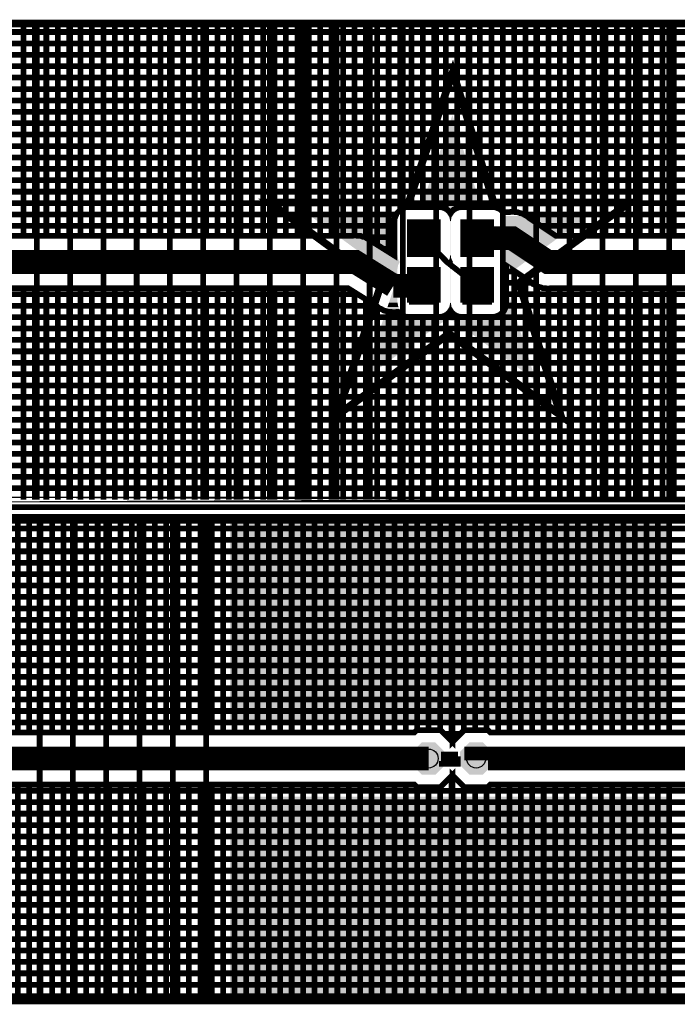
# Model space of a CAD drawing. Extents: x 0.4 to 16.2, y 0.4 to 3.5.
# Tile 14 of 29: x 7.4 to 8.8, y 0.4 to 2.5. Entities that reach past the tile are written whole.
import ezdxf

# ---------------------------------------------------------------- set-up
doc = ezdxf.new("R2010")
doc.units = 0
doc.layers.get('0').update_dxf_attribs({"linetype": 'CONTINUOUS'})
for name, color, linetype in [('2IN618_CMP', 7, 'CONTINUOUS'), ('2IN618_SOL', 4, 'CONTINUOUS'), ('2IN618_STC', 3, 'CONTINUOUS'), ('2IN618_STS', 10, 'CONTINUOUS'), ('3IN927_EXC', 13, 'CONTINUOUS'), ('LAYER_6', 5, 'CONTINUOUS')]:
    doc.layers.add(name, color=color, linetype=linetype)

# ---------------------------------------------------------------- blocks, each defined once
blk = doc.blocks.new('ROUND_23')
blk.add_circle((0, 0), 0.02)
blk = doc.blocks.new('CUSTOM_2')
for points in [[(-0.03, 0.0124), (-0.0124, 0.03), (0.03, 0.0124), (0.0124, 0.03)], [(-0.03, -0.0124), (-0.03, 0.0124), (0.03, -0.0124), (0.03, 0.0124)], [(-0.0124, -0.03), (-0.03, -0.0124), (0.0124, -0.03), (0.03, -0.0124)]]:
    blk.add_solid(points)
blk = doc.blocks.new('RECTANGLE_1')
blk.add_solid([(0.0315, 0.0355), (0.0315, -0.0355), (-0.0315, 0.0355), (-0.0315, -0.0355)])
blk = doc.blocks.new('CUSTOM_6')
for points in [[(-0.034, 0.0141), (-0.0141, 0.034), (0.034, 0.0141), (0.0141, 0.034)], [(-0.034, -0.0141), (-0.034, 0.0141), (0.034, -0.0141), (0.034, 0.0141)], [(-0.0141, -0.034), (-0.034, -0.0141), (0.0141, -0.034), (0.034, -0.0141)]]:
    blk.add_solid(points)
blk = doc.blocks.new('RECTANGLE_8')
blk.add_solid([(0.234, 0.21), (0.234, -0.21), (-0.234, 0.21), (-0.234, -0.21)])
blk = doc.blocks.new('CUSTOM_9')
for points in [[(-0.03, 0.0124), (-0.0124, 0.03), (0.03, 0.0124), (0.0124, 0.03)], [(-0.03, -0.0124), (-0.03, 0.0124), (0.03, -0.0124), (0.03, 0.0124)], [(-0.0124, -0.03), (-0.03, -0.0124), (0.0124, -0.03), (0.03, -0.0124)]]:
    blk.add_solid(points)
blk = doc.blocks.new('RECTANGLE_7')
blk.add_solid([(0.225, 0.21), (0.225, -0.21), (-0.225, 0.21), (-0.225, -0.21)])
blk = doc.blocks.new('CUSTOM_10')
for points in [[(-0.034, 0.0141), (-0.0141, 0.034), (0.034, 0.0141), (0.0141, 0.034)], [(-0.034, -0.0141), (-0.034, 0.0141), (0.034, -0.0141), (0.034, 0.0141)], [(-0.0141, -0.034), (-0.034, -0.0141), (0.0141, -0.034), (0.034, -0.0141)]]:
    blk.add_solid(points)

msp = doc.modelspace()

# ---------------------------------------------------------------- linework, layer by layer
at = {"layer": '2IN618_CMP'}
for points, const_width in [([(9.8543, 2.4661), (6.7143, 2.4661), (6.7143, 2.001), (6.7143, 2.4661)], 0.012), ([(7.3863, 2.4661), (7.3863, 2.0211)], 0.012), ([(7.4103, 2.0211), (7.4103, 2.4661)], 0.012), ([(7.4343, 2.4661), (7.4343, 2.0211)], 0.012), ([(7.4583, 2.0211), (7.4583, 2.4661)], 0.012), ([(7.4823, 2.4661), (7.4823, 2.0211)], 0.012), ([(7.5063, 2.0211), (7.5063, 2.4661)], 0.012), ([(7.5303, 2.4661), (7.5303, 2.0211)], 0.012), ([(7.5543, 2.0211), (7.5543, 2.4661)], 0.012), ([(7.5783, 2.4661), (7.5783, 2.0211)], 0.012), ([(7.6023, 2.0211), (7.6023, 2.4661)], 0.012), ([(7.6263, 2.4661), (7.6263, 2.0211)], 0.012), ([(7.6503, 2.0211), (7.6503, 2.4661)], 0.012), ([(7.6743, 2.4661), (7.6743, 2.0211)], 0.012), ([(7.6983, 2.0211), (7.6983, 2.4661)], 0.012), ([(7.7223, 2.4661), (7.7223, 2.0211)], 0.012), ([(7.7463, 2.0211), (7.7463, 2.4661)], 0.012), ([(7.7703, 2.4661), (7.7703, 2.0211)], 0.012), ([(7.7943, 2.0211), (7.7943, 2.4661)], 0.012), ([(7.8183, 2.4661), (7.8183, 2.0211)], 0.012), ([(7.8423, 2.0211), (7.8423, 2.4661)], 0.012), ([(7.8663, 2.4661), (7.8663, 2.0211)], 0.012), ([(7.8903, 2.0211), (7.8903, 2.4661)], 0.012), ([(7.9143, 2.4661), (7.9143, 2.0211)], 0.012), ([(7.9383, 2.0211), (7.9383, 2.4661)], 0.012), ([(7.9623, 2.4661), (7.9623, 2.0211)], 0.012), ([(7.9863, 2.0211), (7.9863, 2.4661)], 0.012), ([(8.0103, 2.4661), (8.0103, 2.0211)], 0.012), ([(8.0343, 2.0211), (8.0343, 2.4661)], 0.012), ([(8.0583, 2.4661), (8.0583, 2.0211)], 0.012), ([(8.0823, 2.0221), (8.0823, 2.4661)], 0.012), ([(8.1063, 2.0172), (8.1063, 2.4661)], 0.012), ([(8.1303, 2.4661), (8.1303, 2.0022)], 0.012), ([(8.1543, 1.9872), (8.1543, 2.4661)], 0.012), ([(8.1783, 2.4661), (8.1783, 2.0755)], 0.012), ([(8.2023, 2.0816), (8.2023, 2.4661)], 0.012), ([(8.2263, 2.4661), (8.2263, 2.0816)], 0.012), ([(8.2503, 2.0816), (8.2503, 2.4661)], 0.012), ([(8.2743, 2.4661), (8.2743, 2.0781)], 0.012), ([(8.2983, 2.0797), (8.2983, 2.4661)], 0.012), ([(8.3223, 2.4661), (8.3223, 2.0816)], 0.012), ([(8.3463, 2.0816), (8.3463, 2.4661)], 0.012), ([(8.3703, 2.4661), (8.3703, 2.0816)], 0.012), ([(8.3943, 2.0715), (8.3943, 2.4661)], 0.012), ([(8.4183, 2.4661), (8.4183, 2.0714)], 0.012), ([(8.4423, 2.0641), (8.4423, 2.4661)], 0.012), ([(8.4663, 2.4661), (8.4663, 2.0476)], 0.012), ([(8.4903, 2.0316), (8.4903, 2.4661)], 0.012), ([(8.5143, 2.4661), (8.5143, 2.0211)], 0.012), ([(8.5383, 2.0211), (8.5383, 2.4661)], 0.012), ([(8.5623, 2.4661), (8.5623, 2.0211)], 0.012), ([(8.5863, 2.0211), (8.5863, 2.4661)], 0.012), ([(8.6103, 2.4661), (8.6103, 2.0211)], 0.012), ([(8.6343, 2.0211), (8.6343, 2.4661)], 0.012), ([(8.6583, 2.4661), (8.6583, 2.0211)], 0.012), ([(8.6823, 2.0211), (8.6823, 2.4661)], 0.012), ([(8.7063, 2.4661), (8.7063, 2.0211)], 0.012), ([(8.7303, 2.0211), (8.7303, 2.4661)], 0.012), ([(8.7543, 2.4661), (8.7543, 2.0211)], 0.012), ([(6.7143, 2.4501), (9.8543, 2.4501)], 0.012), ([(9.8543, 2.4261), (6.7143, 2.4261)], 0.012), ([(6.7143, 2.4021), (9.8543, 2.4021)], 0.012), ([(9.8543, 2.3781), (6.7143, 2.3781)], 0.012), ([(6.7143, 2.3541), (9.8543, 2.3541)], 0.012), ([(9.8543, 2.3301), (6.7143, 2.3301)], 0.012), ([(6.7143, 2.3061), (9.8543, 2.3061)], 0.012), ([(9.8543, 2.2821), (6.7143, 2.2821)], 0.012), ([(6.7143, 2.2581), (9.8543, 2.2581)], 0.012), ([(9.8543, 2.2341), (6.7143, 2.2341)], 0.012), ([(6.7143, 2.2101), (9.8543, 2.2101)], 0.012), ([(9.8543, 2.1861), (6.7143, 2.1861)], 0.012), ([(6.7143, 2.1621), (9.8543, 2.1621)], 0.012), ([(9.8543, 2.1381), (6.7143, 2.1381)], 0.012), ([(6.7143, 2.1141), (9.8543, 2.1141)], 0.012), ([(6.7143, 2.0901), (9.8543, 2.0901)], 0.012), ([(8.1703, 2.0661), (6.7143, 2.0661)], 0.012), ([(8.1041, 2.0186), (8.1095, 2.0152), (8.1154, 2.0127), (8.1187, 2.0094), (8.1668, 1.9794), (8.1668, 2.0576), (8.1714, 2.0686), (8.1798, 2.077), (8.1908, 2.0816), (8.2657, 2.0816), (8.2768, 2.077), (8.2843, 2.0696), (8.2918, 2.077), (8.3028, 2.0816), (8.3777, 2.0816), (8.3887, 2.077), (8.3947, 2.0711), (8.4088, 2.0711), (8.4142, 2.0722), (8.4197, 2.0711), (8.4252, 2.0711), (8.4303, 2.069), (8.4357, 2.068), (8.4403, 2.0649), (8.4454, 2.0627), (8.4493, 2.0589), (8.5059, 2.0211), (9.7744, 2.0211)], 0.012), ([(9.8543, 2.0661), (8.4384, 2.0661)], 0.012), ([(6.7143, 2.0421), (8.1668, 2.0421)], 0.012), ([(6.7394, 2.0261), (6.7891, 2.0261), (6.7941, 2.0211), (8.078, 2.0211), (8.0826, 2.0222), (8.0888, 2.0211), (8.0952, 2.0211), (8.0995, 2.0193), (8.1041, 2.0186)], 0.012), ([(9.8143, 1.9661), (8.4893, 1.9661), (8.4143, 2.0161), (8.3403, 2.0161)], 0.05), ([(8.4744, 2.0421), (9.8543, 2.0421)], 0.012), ([(8.1668, 2.0181), (8.1048, 2.0181)], 0.012), ([(8.3403, 1.9161), (8.2768, 1.9661), (8.2283, 2.0161)], 0.012), ([(8.1643, 1.9161), (8.0843, 1.9661), (6.7643, 1.9661)], 0.05), ([(8.1432, 1.9941), (8.1668, 1.9941)], 0.012), ([(6.7941, 1.9111), (8.0685, 1.9111), (8.1298, 1.8728), (8.1331, 1.8695), (8.139, 1.8671), (8.1444, 1.8637), (8.149, 1.8629), (8.1533, 1.8611), (8.1597, 1.8611), (8.166, 1.8601), (8.1705, 1.8611), (8.1739, 1.8611), (8.1798, 1.8552), (8.1908, 1.8506), (8.2657, 1.8506), (8.2768, 1.8552), (8.2843, 1.8627), (8.2918, 1.8552), (8.3028, 1.8506), (8.3777, 1.8506), (8.3887, 1.8552), (8.3972, 1.8636), (8.4017, 1.8747), (8.4017, 1.9576), (8.4013, 1.9587), (8.4542, 1.9234), (8.4581, 1.9195), (8.4632, 1.9174), (8.4679, 1.9143), (8.4732, 1.9132), (8.4783, 1.9111), (8.4839, 1.9111), (8.4893, 1.91), (8.4947, 1.9111), (9.7744, 1.9111)], 0.012), ([(8.4201, 1.9461), (8.4017, 1.9461)], 0.012), ([(8.4183, 1.4661), (8.4183, 1.9474)], 0.012), ([(8.1643, 1.9161), (8.2283, 1.9161)], 0.05), ([(8.4555, 1.9221), (8.4017, 1.9221)], 0.012), ([(8.4423, 1.4661), (8.4423, 1.9314)], 0.012), ([(7.3863, 1.9111), (7.3863, 1.4661)], 0.012), ([(7.4103, 1.4661), (7.4103, 1.9111)], 0.012), ([(7.4343, 1.9111), (7.4343, 1.4661)], 0.012), ([(7.4583, 1.4661), (7.4583, 1.9111)], 0.012), ([(7.4823, 1.9111), (7.4823, 1.4661)], 0.012), ([(7.5063, 1.4661), (7.5063, 1.9111)], 0.012), ([(7.5303, 1.9111), (7.5303, 1.4661)], 0.012), ([(7.5543, 1.4661), (7.5543, 1.9111)], 0.012), ([(7.5783, 1.9111), (7.5783, 1.4661)], 0.012), ([(7.6023, 1.4661), (7.6023, 1.9111)], 0.012), ([(7.6263, 1.9111), (7.6263, 1.4661)], 0.012), ([(7.6503, 1.4661), (7.6503, 1.9111)], 0.012), ([(7.6743, 1.9111), (7.6743, 1.4661)], 0.012), ([(7.6983, 1.4661), (7.6983, 1.9111)], 0.012), ([(7.7223, 1.9111), (7.7223, 1.4661)], 0.012), ([(7.7463, 1.4661), (7.7463, 1.9111)], 0.012), ([(7.7703, 1.9111), (7.7703, 1.4661)], 0.012), ([(7.7943, 1.4661), (7.7943, 1.9111)], 0.012), ([(7.8183, 1.9111), (7.8183, 1.4661)], 0.012), ([(7.8423, 1.4661), (7.8423, 1.9111)], 0.012), ([(7.8663, 1.9111), (7.8663, 1.4661)], 0.012), ([(7.8903, 1.4661), (7.8903, 1.9111)], 0.012), ([(7.9143, 1.9111), (7.9143, 1.4661)], 0.012), ([(7.9383, 1.4661), (7.9383, 1.9111)], 0.012), ([(7.9623, 1.9111), (7.9623, 1.4661)], 0.012), ([(7.9863, 1.4661), (7.9863, 1.9111)], 0.012), ([(8.0103, 1.9111), (8.0103, 1.4661)], 0.012), ([(8.0343, 1.4661), (8.0343, 1.9111)], 0.012), ([(8.0583, 1.9111), (8.0583, 1.4661)], 0.012), ([(8.0823, 1.9025), (8.0823, 1.4661)], 0.012), ([(8.4663, 1.9154), (8.4663, 1.4661)], 0.012), ([(8.4903, 1.4661), (8.4903, 1.9102)], 0.012), ([(8.5143, 1.9111), (8.5143, 1.4661)], 0.012), ([(8.5383, 1.4661), (8.5383, 1.9111)], 0.012), ([(8.5623, 1.9111), (8.5623, 1.4661)], 0.012), ([(8.5863, 1.4661), (8.5863, 1.9111)], 0.012), ([(8.6103, 1.9111), (8.6103, 1.4661)], 0.012), ([(8.6343, 1.4661), (8.6343, 1.9111)], 0.012), ([(8.6583, 1.9111), (8.6583, 1.4661)], 0.012), ([(8.6823, 1.4661), (8.6823, 1.9111)], 0.012), ([(8.7063, 1.9111), (8.7063, 1.4661)], 0.012), ([(8.7303, 1.4661), (8.7303, 1.9111)], 0.012), ([(8.7543, 1.9111), (8.7543, 1.4661)], 0.012), ([(6.7143, 1.8981), (8.0893, 1.8981)], 0.012), ([(8.1063, 1.4661), (8.1063, 1.8875)], 0.012), ([(8.4017, 1.8981), (9.8543, 1.8981)], 0.012), ([(8.1277, 1.8741), (6.7143, 1.8741)], 0.012), ([(8.1303, 1.4661), (8.1303, 1.8723)], 0.012), ([(8.1543, 1.8611), (8.1543, 1.4661)], 0.012), ([(8.3943, 1.8607), (8.3943, 1.4661)], 0.012), ([(9.8543, 1.8741), (8.4015, 1.8741)], 0.012), ([(9.8543, 1.8501), (6.7143, 1.8501)], 0.012), ([(8.1783, 1.4661), (8.1783, 1.8567)], 0.012), ([(8.2023, 1.8506), (8.2023, 1.4661)], 0.012), ([(8.2263, 1.4661), (8.2263, 1.8506)], 0.012), ([(8.2503, 1.8506), (8.2503, 1.4661)], 0.012), ([(8.2743, 1.4661), (8.2743, 1.8542)], 0.012), ([(8.2983, 1.8525), (8.2983, 1.4661)], 0.012), ([(8.3223, 1.4661), (8.3223, 1.8506)], 0.012), ([(8.3463, 1.8506), (8.3463, 1.4661)], 0.012), ([(8.3703, 1.4661), (8.3703, 1.8506)], 0.012), ([(6.7143, 1.8261), (9.8543, 1.8261)], 0.012), ([(9.8543, 1.8021), (6.7143, 1.8021)], 0.012), ([(6.7143, 1.7781), (9.8543, 1.7781)], 0.012), ([(9.8543, 1.7541), (6.7143, 1.7541)], 0.012), ([(6.7143, 1.7301), (9.8543, 1.7301)], 0.012), ([(9.8543, 1.7061), (6.7143, 1.7061)], 0.012), ([(6.7143, 1.6821), (9.8543, 1.6821)], 0.012), ([(9.8543, 1.6581), (6.7143, 1.6581)], 0.012), ([(6.7143, 1.6341), (9.8543, 1.6341)], 0.012), ([(9.8543, 1.6101), (6.7143, 1.6101)], 0.012), ([(6.7143, 1.5861), (9.8543, 1.5861)], 0.012), ([(9.8543, 1.5621), (6.7143, 1.5621)], 0.012), ([(6.7143, 1.5381), (9.8543, 1.5381)], 0.012), ([(9.8543, 1.5141), (6.7143, 1.5141)], 0.012), ([(6.7143, 1.4901), (9.8543, 1.4901)], 0.012), ([(6.7143, 1.4661), (9.8543, 1.4661), (6.7143, 1.4661)], 0.012), ([(5.6703, 1.4212), (8.2883, 1.4212), (8.2883, 0.956), (8.2631, 0.9812), (8.2134, 0.9812), (8.2084, 0.9762), (7.1714, 0.9762)], 0.012), ([(5.6703, 1.4052), (8.2883, 1.4052)], 0.012), ([(7.3743, 1.4212), (7.3743, 0.9762)], 0.012), ([(7.3983, 0.9762), (7.3983, 1.4212)], 0.012), ([(7.4223, 1.4212), (7.4223, 0.9762)], 0.012), ([(7.4463, 0.9762), (7.4463, 1.4212)], 0.012), ([(7.4703, 1.4212), (7.4703, 0.9762)], 0.012), ([(7.4943, 0.9762), (7.4943, 1.4212)], 0.012), ([(7.5183, 1.4212), (7.5183, 0.9762)], 0.012), ([(7.5423, 0.9762), (7.5423, 1.4212)], 0.012), ([(7.5663, 1.4212), (7.5663, 0.9762)], 0.012), ([(7.5903, 0.9762), (7.5903, 1.4212)], 0.012), ([(7.6143, 1.4212), (7.6143, 0.9762)], 0.012), ([(7.6383, 0.9762), (7.6383, 1.4212)], 0.012), ([(7.6623, 1.4212), (7.6623, 0.9762)], 0.012), ([(7.6863, 0.9762), (7.6863, 1.4212)], 0.012), ([(7.7103, 1.4212), (7.7103, 0.9762)], 0.012), ([(7.7343, 0.9762), (7.7343, 1.4212)], 0.012), ([(7.7583, 1.4212), (7.7583, 0.9762)], 0.012), ([(7.7823, 0.9762), (7.7823, 1.4212)], 0.012), ([(7.8063, 1.4212), (7.8063, 0.9762)], 0.012), ([(7.8303, 0.9762), (7.8303, 1.4212)], 0.012), ([(7.8543, 1.4212), (7.8543, 0.9762)], 0.012), ([(7.8783, 0.9762), (7.8783, 1.4212)], 0.012), ([(7.9023, 1.4212), (7.9023, 0.9762)], 0.012), ([(7.9263, 0.9762), (7.9263, 1.4212)], 0.012), ([(7.9503, 1.4212), (7.9503, 0.9762)], 0.012), ([(7.9743, 0.9762), (7.9743, 1.4212)], 0.012), ([(7.9983, 1.4212), (7.9983, 0.9762)], 0.012), ([(8.0223, 0.9762), (8.0223, 1.4212)], 0.012), ([(8.0463, 1.4212), (8.0463, 0.9762)], 0.012), ([(8.0703, 0.9762), (8.0703, 1.4212)], 0.012), ([(8.0943, 1.4212), (8.0943, 0.9762)], 0.012), ([(8.1183, 0.9762), (8.1183, 1.4212)], 0.012), ([(8.1423, 1.4212), (8.1423, 0.9762)], 0.012), ([(8.1663, 0.9762), (8.1663, 1.4212)], 0.012), ([(8.1903, 1.4212), (8.1903, 0.9762)], 0.012), ([(8.2143, 0.9812), (8.2143, 1.4212)], 0.012), ([(8.2383, 1.4212), (8.2383, 0.9812)], 0.012), ([(8.2623, 0.9812), (8.2623, 1.4212)], 0.012), ([(8.2863, 1.4212), (8.2863, 0.958)], 0.012), ([(9.4351, 0.9762), (8.3681, 0.9762), (8.3631, 0.9812), (8.3134, 0.9812), (8.2883, 0.956), (8.2883, 1.4212), (10.9063, 1.4212)], 0.012), ([(8.2883, 0.956), (8.2883, 1.4212)], 0.012), ([(8.2883, 1.4052), (10.9063, 1.4052)], 0.012), ([(8.3123, 1.4212), (8.3123, 0.98)], 0.012), ([(8.3363, 0.9812), (8.3363, 1.4212)], 0.012), ([(8.3603, 1.4212), (8.3603, 0.9812)], 0.012), ([(8.3843, 0.9762), (8.3843, 1.4212)], 0.012), ([(8.4083, 1.4212), (8.4083, 0.9762)], 0.012), ([(8.4323, 0.9762), (8.4323, 1.4212)], 0.012), ([(8.4563, 1.4212), (8.4563, 0.9762)], 0.012), ([(8.4803, 0.9762), (8.4803, 1.4212)], 0.012), ([(8.5043, 1.4212), (8.5043, 0.9762)], 0.012), ([(8.5283, 0.9762), (8.5283, 1.4212)], 0.012), ([(8.5523, 1.4212), (8.5523, 0.9762)], 0.012), ([(8.5763, 0.9762), (8.5763, 1.4212)], 0.012), ([(8.6003, 1.4212), (8.6003, 0.9762)], 0.012), ([(8.6243, 0.9762), (8.6243, 1.4212)], 0.012), ([(8.6483, 1.4212), (8.6483, 0.9762)], 0.012), ([(8.6723, 0.9762), (8.6723, 1.4212)], 0.012), ([(8.6963, 1.4212), (8.6963, 0.9762)], 0.012), ([(8.7203, 0.9762), (8.7203, 1.4212)], 0.012), ([(8.7443, 1.4212), (8.7443, 0.9762)], 0.012), ([(5.6703, 1.3812), (8.2883, 1.3812)], 0.012), ([(8.2883, 1.3812), (10.9063, 1.3812)], 0.012), ([(8.2883, 1.3572), (5.6703, 1.3572)], 0.012), ([(10.9063, 1.3572), (8.2883, 1.3572)], 0.012), ([(5.6703, 1.3332), (8.2883, 1.3332)], 0.012), ([(8.2883, 1.3332), (10.9063, 1.3332)], 0.012), ([(8.2883, 1.3092), (5.6703, 1.3092)], 0.012), ([(10.9063, 1.3092), (8.2883, 1.3092)], 0.012), ([(5.6703, 1.2852), (8.2883, 1.2852)], 0.012), ([(8.2883, 1.2852), (10.9063, 1.2852)], 0.012), ([(8.2883, 1.2612), (5.6703, 1.2612)], 0.012), ([(10.9063, 1.2612), (8.2883, 1.2612)], 0.012), ([(5.6703, 1.2372), (8.2883, 1.2372)], 0.012), ([(8.2883, 1.2372), (10.9063, 1.2372)], 0.012), ([(8.2883, 1.2132), (5.6703, 1.2132)], 0.012), ([(10.9063, 1.2132), (8.2883, 1.2132)], 0.012), ([(5.6703, 1.1892), (8.2883, 1.1892)], 0.012), ([(8.2883, 1.1892), (10.9063, 1.1892)], 0.012), ([(8.2883, 1.1652), (5.6703, 1.1652)], 0.012), ([(10.9063, 1.1652), (8.2883, 1.1652)], 0.012), ([(5.6703, 1.1412), (8.2883, 1.1412)], 0.012), ([(8.2883, 1.1412), (10.9063, 1.1412)], 0.012), ([(8.2883, 1.1172), (5.6703, 1.1172)], 0.012), ([(10.9063, 1.1172), (8.2883, 1.1172)], 0.012), ([(5.6703, 1.0932), (8.2883, 1.0932)], 0.012), ([(8.2883, 1.0932), (10.9063, 1.0932)], 0.012), ([(8.2883, 1.0692), (5.6703, 1.0692)], 0.012), ([(10.9063, 1.0692), (8.2883, 1.0692)], 0.012), ([(5.6703, 1.0452), (8.2883, 1.0452)], 0.012), ([(8.2883, 1.0452), (10.9063, 1.0452)], 0.012), ([(8.2883, 1.0212), (7.141, 1.0212)], 0.012), ([(9.4813, 1.0212), (8.2883, 1.0212)], 0.012), ([(8.2383, 0.9212), (7.1393, 0.9212), (7.1083, 0.9762), (7.0353, 0.9762)], 0.05), ([(7.1596, 0.9972), (8.2883, 0.9972)], 0.012), ([(8.2883, 0.9972), (9.4798, 0.9972)], 0.012), ([(8.2883, 0.9732), (8.2711, 0.9732)], 0.012), ([(8.3054, 0.9732), (8.2883, 0.9732)], 0.012), ([(8.3, 0.93), (8.27, 0.93), (8.27, 0.92), (8.3, 0.92), (8.3, 0.91), (8.26, 0.91)], 0.012), ([(9.4633, 0.8762), (9.4383, 0.9212), (8.3383, 0.9212), (8.3383, 0.9172)], 0.05), ([(7.1426, 0.8662), (8.2084, 0.8662), (8.2134, 0.8612), (8.2631, 0.8612), (8.2883, 0.8863), (8.2883, 0.4212)], 0.012), ([(8.2883, 0.8863), (8.2883, 0.4212), (10.9063, 0.4212), (8.2883, 0.4212), (8.2883, 0.8863), (8.3134, 0.8612), (8.3631, 0.8612), (8.3681, 0.8662), (9.4059, 0.8662)], 0.012), ([(7.3743, 0.4212), (7.3743, 0.8662)], 0.012), ([(7.3983, 0.8662), (7.3983, 0.4212)], 0.012), ([(7.4223, 0.4212), (7.4223, 0.8662)], 0.012), ([(7.4463, 0.8662), (7.4463, 0.4212)], 0.012), ([(7.4703, 0.4212), (7.4703, 0.8662)], 0.012), ([(7.4943, 0.8662), (7.4943, 0.4212)], 0.012), ([(7.5183, 0.4212), (7.5183, 0.8662)], 0.012), ([(7.5423, 0.8662), (7.5423, 0.4212)], 0.012), ([(7.5663, 0.4212), (7.5663, 0.8662)], 0.012), ([(7.5903, 0.8662), (7.5903, 0.4212)], 0.012), ([(7.6143, 0.4212), (7.6143, 0.8662)], 0.012), ([(7.6383, 0.8662), (7.6383, 0.4212)], 0.012), ([(7.6623, 0.4212), (7.6623, 0.8662)], 0.012), ([(7.6863, 0.8662), (7.6863, 0.4212)], 0.012), ([(7.7103, 0.4212), (7.7103, 0.8662)], 0.012), ([(7.7343, 0.8662), (7.7343, 0.4212)], 0.012), ([(7.7583, 0.4212), (7.7583, 0.8662)], 0.012), ([(7.7823, 0.8662), (7.7823, 0.4212)], 0.012), ([(7.8063, 0.4212), (7.8063, 0.8662)], 0.012), ([(7.8303, 0.8662), (7.8303, 0.4212)], 0.012), ([(7.8543, 0.4212), (7.8543, 0.8662)], 0.012), ([(7.8783, 0.8662), (7.8783, 0.4212)], 0.012), ([(7.9023, 0.4212), (7.9023, 0.8662)], 0.012), ([(7.9263, 0.8662), (7.9263, 0.4212)], 0.012), ([(7.9503, 0.4212), (7.9503, 0.8662)], 0.012), ([(7.9743, 0.8662), (7.9743, 0.4212)], 0.012), ([(7.9983, 0.4212), (7.9983, 0.8662)], 0.012), ([(8.0223, 0.8662), (8.0223, 0.4212)], 0.012), ([(8.0463, 0.4212), (8.0463, 0.8662)], 0.012), ([(8.0703, 0.8662), (8.0703, 0.4212)], 0.012), ([(8.0943, 0.4212), (8.0943, 0.8662)], 0.012), ([(8.1183, 0.8662), (8.1183, 0.4212)], 0.012), ([(8.1423, 0.4212), (8.1423, 0.8662)], 0.012), ([(8.1663, 0.8662), (8.1663, 0.4212)], 0.012), ([(8.1903, 0.4212), (8.1903, 0.8662)], 0.012), ([(8.2883, 0.8772), (8.2791, 0.8772)], 0.012), ([(8.2863, 0.4212), (8.2863, 0.8843)], 0.012), ([(8.2883, 0.8772), (8.2974, 0.8772)], 0.012), ([(8.3843, 0.4212), (8.3843, 0.8662)], 0.012), ([(8.4083, 0.8662), (8.4083, 0.4212)], 0.012), ([(8.4323, 0.4212), (8.4323, 0.8662)], 0.012), ([(8.4563, 0.8662), (8.4563, 0.4212)], 0.012), ([(8.4803, 0.4212), (8.4803, 0.8662)], 0.012), ([(8.5043, 0.8662), (8.5043, 0.4212)], 0.012), ([(8.5283, 0.4212), (8.5283, 0.8662)], 0.012), ([(8.5523, 0.8662), (8.5523, 0.4212)], 0.012), ([(8.5763, 0.4212), (8.5763, 0.8662)], 0.012), ([(8.6003, 0.8662), (8.6003, 0.4212)], 0.012), ([(8.6243, 0.4212), (8.6243, 0.8662)], 0.012), ([(8.6483, 0.8662), (8.6483, 0.4212)], 0.012), ([(8.6723, 0.4212), (8.6723, 0.8662)], 0.012), ([(8.6963, 0.8662), (8.6963, 0.4212)], 0.012), ([(8.7203, 0.4212), (8.7203, 0.8662)], 0.012), ([(8.7443, 0.8662), (8.7443, 0.4212)], 0.012), ([(8.2883, 0.8532), (7.0967, 0.8532)], 0.012), ([(8.2143, 0.8612), (8.2143, 0.4212)], 0.012), ([(8.2383, 0.4212), (8.2383, 0.8612)], 0.012), ([(8.2623, 0.8612), (8.2623, 0.4212)], 0.012), ([(9.4131, 0.8532), (8.2883, 0.8532)], 0.012), ([(8.3123, 0.8623), (8.3123, 0.4212)], 0.012), ([(8.3363, 0.4212), (8.3363, 0.8612)], 0.012), ([(8.3603, 0.8612), (8.3603, 0.4212)], 0.012), ([(7.0944, 0.8292), (8.2883, 0.8292)], 0.012), ([(9.433, 0.8292), (8.2883, 0.8292)], 0.012), ([(5.6703, 0.8052), (8.2883, 0.8052)], 0.012), ([(8.2883, 0.8052), (10.9063, 0.8052)], 0.012), ([(8.2883, 0.7812), (5.6703, 0.7812)], 0.012), ([(10.9063, 0.7812), (8.2883, 0.7812)], 0.012), ([(5.6703, 0.7572), (8.2883, 0.7572)], 0.012), ([(8.2883, 0.7572), (10.9063, 0.7572)], 0.012), ([(8.2883, 0.7332), (5.6703, 0.7332)], 0.012), ([(10.9063, 0.7332), (8.2883, 0.7332)], 0.012), ([(5.6703, 0.7092), (8.2883, 0.7092)], 0.012), ([(8.2883, 0.7092), (10.9063, 0.7092)], 0.012), ([(8.2883, 0.6852), (5.6703, 0.6852)], 0.012), ([(10.9063, 0.6852), (8.2883, 0.6852)], 0.012), ([(5.6703, 0.6612), (8.2883, 0.6612)], 0.012), ([(8.2883, 0.6612), (10.9063, 0.6612)], 0.012), ([(8.2883, 0.6372), (5.6703, 0.6372)], 0.012), ([(10.9063, 0.6372), (8.2883, 0.6372)], 0.012), ([(5.6703, 0.6132), (8.2883, 0.6132)], 0.012), ([(8.2883, 0.6132), (10.9063, 0.6132)], 0.012), ([(8.2883, 0.5892), (5.6703, 0.5892)], 0.012), ([(10.9063, 0.5892), (8.2883, 0.5892)], 0.012), ([(5.6703, 0.5652), (8.2883, 0.5652)], 0.012), ([(8.2883, 0.5652), (10.9063, 0.5652)], 0.012), ([(8.2883, 0.5412), (5.6703, 0.5412)], 0.012), ([(10.9063, 0.5412), (8.2883, 0.5412)], 0.012), ([(5.6703, 0.5172), (8.2883, 0.5172)], 0.012), ([(8.2883, 0.5172), (10.9063, 0.5172)], 0.012), ([(8.2883, 0.4932), (5.6703, 0.4932)], 0.012), ([(10.9063, 0.4932), (8.2883, 0.4932)], 0.012), ([(5.6703, 0.4692), (8.2883, 0.4692)], 0.012), ([(8.2883, 0.4692), (10.9063, 0.4692)], 0.012), ([(8.2883, 0.4452), (5.6703, 0.4452)], 0.012), ([(10.9063, 0.4452), (8.2883, 0.4452)], 0.012), ([(5.6703, 0.4212), (8.2883, 0.4212), (5.6703, 0.4212)], 0.012)]:
    msp.add_lwpolyline(points, dxfattribs=dict(at, const_width=const_width))
at = {"layer": '2IN618_SOL', "const_width": 0.012}
for points in [[(7.4143, 1.4661), (7.4143, 2.4661)], [(7.4843, 2.4661), (7.4843, 1.4661)], [(7.5543, 1.4661), (7.5543, 2.4661)], [(7.6243, 2.4661), (7.6243, 1.4661)], [(7.6943, 1.4661), (7.6943, 2.4661)], [(7.7643, 2.4661), (7.7643, 1.4661)], [(7.8343, 1.4661), (7.8343, 2.4661)], [(7.9043, 2.4661), (7.9043, 1.4661)], [(7.9743, 1.4661), (7.9743, 2.4661)], [(8.0443, 2.4661), (8.0443, 1.4661)], [(8.1143, 1.4661), (8.1143, 2.4661)], [(8.1843, 2.4661), (8.1843, 1.4661)], [(8.2543, 1.4661), (8.2543, 2.4661)], [(8.3243, 2.4661), (8.3243, 1.4661)], [(8.3943, 1.4661), (8.3943, 2.4661)], [(8.4643, 2.4661), (8.4643, 1.4661)], [(8.5343, 1.4661), (8.5343, 2.4661)], [(8.6043, 2.4661), (8.6043, 1.4661)], [(8.6743, 1.4661), (8.6743, 2.4661)], [(8.7443, 2.4661), (8.7443, 1.4661)], [(7.4203, 1.4173), (7.4203, 0.4173)], [(7.4903, 0.4171), (7.4903, 1.4171)], [(7.5603, 1.4169), (7.5603, 0.4169)], [(7.6303, 0.4167), (7.6303, 1.4167)], [(7.7003, 1.4165), (7.7003, 0.4165)], [(7.7703, 0.4163), (7.7703, 1.4163)]]:
    msp.add_lwpolyline(points, dxfattribs=at)
at = {"layer": '2IN618_STC'}
for points, const_width in [([(8.0453, 1.6431), (8.1383, 1.9191), (7.9043, 2.0911), (8.1963, 2.0911), (8.2893, 2.3661), (8.3753, 2.0911), (8.6603, 2.0911), (8.4283, 1.9221), (8.5163, 1.6431), (8.2813, 1.8151), (8.0453, 1.6431)], 0.016), ([(8.2596, 1.9808), (8.197, 1.9808), (8.197, 2.0514), (8.2596, 2.0514), (8.2596, 1.9808)], 0.0085), ([(8.197, 2.048), (8.2596, 2.048)], 0.0085), ([(8.3716, 1.9808), (8.309, 1.9808), (8.309, 2.0514), (8.3716, 2.0514), (8.3716, 1.9808)], 0.0085), ([(8.309, 2.048), (8.3716, 2.048)], 0.0085), ([(8.2596, 2.0396), (8.197, 2.0396)], 0.0085), ([(8.197, 2.0312), (8.2596, 2.0312)], 0.0085), ([(8.3716, 2.0396), (8.309, 2.0396)], 0.0085), ([(8.309, 2.0312), (8.3716, 2.0312)], 0.0085), ([(8.2596, 2.0228), (8.197, 2.0228)], 0.0085), ([(8.197, 2.0144), (8.2596, 2.0144)], 0.0085), ([(8.2596, 2.006), (8.197, 2.006)], 0.0085), ([(8.3716, 2.0228), (8.309, 2.0228)], 0.0085), ([(8.309, 2.0144), (8.3716, 2.0144)], 0.0085), ([(8.3716, 2.006), (8.309, 2.006)], 0.0085), ([(8.197, 1.9976), (8.2596, 1.9976)], 0.0085), ([(8.2596, 1.9892), (8.197, 1.9892)], 0.0085), ([(8.309, 1.9976), (8.3716, 1.9976)], 0.0085), ([(8.3716, 1.9892), (8.309, 1.9892)], 0.0085), ([(8.197, 1.8808), (8.197, 1.9514), (8.2596, 1.9514), (8.2596, 1.8808)], 0.0085), ([(8.197, 1.948), (8.2596, 1.948)], 0.0085), ([(8.309, 1.8808), (8.309, 1.9514), (8.3716, 1.9514), (8.3716, 1.8808)], 0.0085), ([(8.309, 1.948), (8.3716, 1.948)], 0.0085), ([(8.2596, 1.9396), (8.197, 1.9396)], 0.0085), ([(8.197, 1.9312), (8.2596, 1.9312)], 0.0085), ([(8.2596, 1.9228), (8.197, 1.9228)], 0.0085), ([(8.3716, 1.9396), (8.309, 1.9396)], 0.0085), ([(8.309, 1.9312), (8.3716, 1.9312)], 0.0085), ([(8.3716, 1.9228), (8.309, 1.9228)], 0.0085), ([(8.197, 1.9144), (8.2596, 1.9144)], 0.0085), ([(8.2596, 1.906), (8.197, 1.906)], 0.0085), ([(8.309, 1.9144), (8.3716, 1.9144)], 0.0085), ([(8.3716, 1.906), (8.309, 1.906)], 0.0085), ([(8.197, 1.8976), (8.2596, 1.8976)], 0.0085), ([(8.2596, 1.8892), (8.197, 1.8892)], 0.0085), ([(8.309, 1.8976), (8.3716, 1.8976)], 0.0085), ([(8.3716, 1.8892), (8.309, 1.8892)], 0.0085), ([(8.197, 1.8808), (8.2596, 1.8808)], 0.0085), ([(8.309, 1.8808), (8.3716, 1.8808)], 0.0085)]:
    msp.add_lwpolyline(points, dxfattribs=dict(at, const_width=const_width))
for points in [[(8.223, 2.0827), (8.2883, 2.2756), (8.3486, 2.0827), (8.2883, 2.2756)], [(8.2197, 2.0756), (8.2228, 2.0821), (8.3519, 2.0756), (8.3489, 2.0821)], [(8.2228, 2.0821), (8.223, 2.0827), (8.3489, 2.0821), (8.3486, 2.0827)], [(8.2689, 2.0738), (8.2596, 2.0756), (8.2997, 2.0738), (8.309, 2.0756)], [(8.2767, 2.0685), (8.2689, 2.0738), (8.2919, 2.0685), (8.2997, 2.0738)], [(7.9974, 2.0574), (7.9897, 2.0631), (8.1735, 2.0574), (8.1758, 2.0631)], [(8.0056, 2.0514), (7.9974, 2.0574), (8.1728, 2.0514), (8.1735, 2.0574)], [(8.1016, 1.9808), (8.0056, 2.0514), (8.1728, 1.9808), (8.1728, 2.0514)], [(8.282, 2.0607), (8.2767, 2.0685), (8.2866, 2.0607), (8.2919, 2.0685)], [(8.2838, 2.0514), (8.282, 2.0607), (8.2848, 2.0514), (8.2866, 2.0607)], [(8.2838, 1.9808), (8.2838, 2.0514), (8.2848, 1.9808), (8.2848, 2.0514)], [(8.3951, 2.0574), (8.3928, 2.0631), (8.5665, 2.0574), (8.5743, 2.0631)], [(8.3958, 2.0514), (8.3951, 2.0574), (8.5582, 2.0514), (8.5665, 2.0574)], [(8.3958, 1.9808), (8.3958, 2.0514), (8.4613, 1.9808), (8.5582, 2.0514)], [(8.1122, 1.973), (8.1016, 1.9808), (8.174, 1.973), (8.1728, 1.9808)], [(8.1216, 1.9661), (8.1122, 1.973), (8.1777, 1.9661), (8.174, 1.973)], [(8.2789, 1.9661), (8.2826, 1.973), (8.2897, 1.9661), (8.286, 1.973)], [(8.2826, 1.973), (8.2838, 1.9808), (8.286, 1.973), (8.2848, 1.9808)], [(8.3909, 1.9661), (8.3946, 1.973), (8.4411, 1.9661), (8.4507, 1.973)], [(8.3946, 1.973), (8.3958, 1.9808), (8.4507, 1.973), (8.4613, 1.9808)], [(8.1311, 1.9592), (8.1216, 1.9661), (8.174, 1.9592), (8.1777, 1.9661)], [(8.1416, 1.9514), (8.1311, 1.9592), (8.1728, 1.9514), (8.174, 1.9592)], [(8.1549, 1.9417), (8.1416, 1.9514), (8.1728, 1.9417), (8.1728, 1.9514)], [(8.2826, 1.9592), (8.2789, 1.9661), (8.286, 1.9592), (8.2897, 1.9661)], [(8.2838, 1.9514), (8.2826, 1.9592), (8.2848, 1.9514), (8.286, 1.9592)], [(8.2838, 1.8808), (8.2838, 1.9514), (8.2848, 1.8808), (8.2848, 1.9514)], [(8.3946, 1.9592), (8.3909, 1.9661), (8.4316, 1.9592), (8.4411, 1.9661)], [(8.3958, 1.9514), (8.3946, 1.9592), (8.421, 1.9514), (8.4316, 1.9592)], [(8.3958, 1.9447), (8.3958, 1.9514), (8.4118, 1.9447), (8.421, 1.9514)], [(8.1611, 1.9354), (8.1549, 1.9417), (8.1728, 1.9354), (8.1728, 1.9417)], [(8.165, 1.9275), (8.1611, 1.9354), (8.1728, 1.9275), (8.1728, 1.9354)], [(8.1663, 1.9188), (8.165, 1.9275), (8.1728, 1.9188), (8.1728, 1.9275)], [(8.3958, 1.9386), (8.3958, 1.9447), (8.4057, 1.9386), (8.4118, 1.9447)], [(8.3958, 1.9309), (8.3958, 1.9386), (8.4017, 1.9309), (8.4057, 1.9386)], [(8.3958, 1.9223), (8.3958, 1.9309), (8.4003, 1.9223), (8.4017, 1.9309)], [(8.1549, 1.8808), (8.1648, 1.9102), (8.1728, 1.8808), (8.1728, 1.9102)], [(8.1648, 1.9102), (8.1663, 1.9188), (8.1728, 1.9102), (8.1728, 1.9188)], [(8.3958, 1.9137), (8.3958, 1.9223), (8.4016, 1.9137), (8.4003, 1.9223)], [(8.3958, 1.8808), (8.3958, 1.9137), (8.412, 1.8808), (8.4016, 1.9137)], [(8.1492, 1.8637), (8.1518, 1.8715), (8.1799, 1.8637), (8.1746, 1.8715)], [(8.1518, 1.8715), (8.1549, 1.8808), (8.1746, 1.8715), (8.1728, 1.8808)], [(8.2767, 1.8637), (8.282, 1.8715), (8.2919, 1.8637), (8.2866, 1.8715)], [(8.282, 1.8715), (8.2838, 1.8808), (8.2866, 1.8715), (8.2848, 1.8808)], [(8.3887, 1.8637), (8.394, 1.8715), (8.4174, 1.8637), (8.4149, 1.8715)], [(8.394, 1.8715), (8.3958, 1.8808), (8.4149, 1.8715), (8.412, 1.8808)], [(8.1422, 1.8431), (8.1468, 1.8565), (8.4239, 1.8431), (8.4196, 1.8565)], [(8.1468, 1.8565), (8.1474, 1.8584), (8.197, 1.8565), (8.1877, 1.8584)], [(8.1474, 1.8584), (8.1492, 1.8637), (8.1877, 1.8584), (8.1799, 1.8637)], [(8.2596, 1.8565), (8.2689, 1.8584), (8.309, 1.8565), (8.2997, 1.8584)], [(8.2689, 1.8584), (8.2767, 1.8637), (8.2997, 1.8584), (8.2919, 1.8637)], [(8.3716, 1.8565), (8.3809, 1.8584), (8.4196, 1.8565), (8.419, 1.8584)], [(8.3809, 1.8584), (8.3887, 1.8637), (8.419, 1.8584), (8.4174, 1.8637)], [(8.0999, 1.7176), (8.1404, 1.8377), (8.0999, 1.7176), (8.2648, 1.8377)], [(8.1404, 1.8377), (8.1418, 1.8417), (8.2648, 1.8377), (8.2726, 1.8417)], [(8.1418, 1.8417), (8.1422, 1.8431), (8.2726, 1.8417), (8.2813, 1.8431)], [(8.29, 1.8417), (8.2813, 1.8431), (8.4243, 1.8417), (8.4239, 1.8431)], [(8.2978, 1.8377), (8.29, 1.8417), (8.4256, 1.8377), (8.4243, 1.8417)], [(8.4639, 1.7162), (8.2978, 1.8377), (8.4639, 1.7162), (8.4256, 1.8377)]]:
    msp.add_solid(points, dxfattribs=at)
at = {"layer": 'LAYER_6', "const_width": 0.012}
for points in [[(0.42, 1.45), (16.15, 1.45), (16.15, 2.47), (0.42, 2.47), (0.42, 1.45)], [(0.42, 0.41), (16.15, 0.41), (16.15, 1.43), (0.42, 1.43), (0.42, 0.41)]]:
    msp.add_lwpolyline(points, dxfattribs=at)

# ---------------------------------------------------------------- block references
at = {"layer": '2IN618_CMP'}
for name, p in [('RECTANGLE_1', (8.2283, 2.0161)), ('RECTANGLE_1', (8.3403, 2.0161)), ('RECTANGLE_1', (8.2283, 1.9161)), ('RECTANGLE_1', (8.3403, 1.9161)), ('CUSTOM_2', (8.2383, 0.9212)), ('CUSTOM_2', (8.3383, 0.9212))]:
    msp.add_blockref(name, p, dxfattribs=at)
at = {"layer": '2IN618_SOL'}
for name, p in [('RECTANGLE_8', (8.0543, 1.2112)), ('RECTANGLE_7', (8.5133, 1.2112)), ('CUSTOM_9', (8.2383, 0.9212)), ('CUSTOM_9', (8.3383, 0.9212)), ('RECTANGLE_8', (8.0543, 0.6312)), ('RECTANGLE_7', (8.5133, 0.6312))]:
    msp.add_blockref(name, p, dxfattribs=at)
at = {"layer": '2IN618_STC'}
for p in [(8.2383, 0.9212), (8.3383, 0.9212)]:
    msp.add_blockref('CUSTOM_6', p, dxfattribs=at)
at = {"layer": '2IN618_STS'}
for name, p in [('RECTANGLE_7', (8.0453, 1.2112)), ('RECTANGLE_7', (8.5133, 1.2112)), ('CUSTOM_10', (8.2383, 0.9212)), ('CUSTOM_10', (8.3383, 0.9212)), ('RECTANGLE_7', (8.0453, 0.6312)), ('RECTANGLE_7', (8.5133, 0.6312))]:
    msp.add_blockref(name, p, dxfattribs=at)
at = {"layer": '3IN927_EXC'}
for p in [(8.2383, 0.9212), (8.3383, 0.9212)]:
    msp.add_blockref('ROUND_23', p, dxfattribs=at)

doc.saveas('drawing.dxf')
